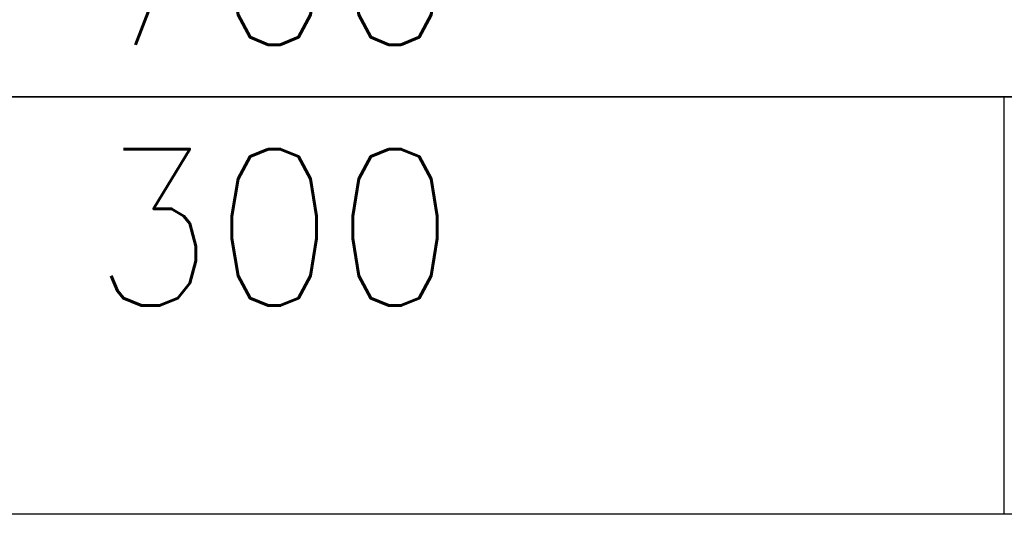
# Model space of a CAD drawing. Header units: millimetres. Extents: x -56303 to -45239, y -20463 to -4540.
# Tile 240 of 256: x -46080 to -46033, y -11351 to -11328. Entities that reach past the tile are written whole.
import ezdxf

# ---------------------------------------------------------------- set-up
doc = ezdxf.new("R2010")
doc.units = ezdxf.units.MM
for name, color, linetype in [('_HVAC_opis', 3, 'Continuous'), ('FLUID-N1', 7, 'Continuous'), ('FLUID-N1-75-DIM', 7, 'Continuous')]:
    doc.layers.add(name, color=color, linetype=linetype)
doc.styles.add('OPIS1', font='ROMANS.SHX', dxfattribs={"width": 0.9})

# ---------------------------------------------------------------- blocks, each defined once
blk = doc.blocks.new('*U1396')
at = {"color": 132, "linetype": 'Continuous', "lineweight": -2}
blk.add_line((-175, -395), (-175, 395), dxfattribs=at)

msp = doc.modelspace()

# ---------------------------------------------------------------- linework, layer by layer
at = {"color": 132, "linetype": 'Continuous', "lineweight": -2}
msp.add_line((-46107.677, -11331.257), (-46028.677, -11331.257), dxfattribs=at)
at = {"layer": '_HVAC_opis', "color": 252}
msp.add_line((-45238.823, -11351.257), (-47714.052, -11351.257), dxfattribs=at)
at = {"layer": 'FLUID-N1', "color": 132, "linetype": 'Continuous'}
msp.add_line((-46033.177, -11351.257), (-46033.177, -11331.257), dxfattribs=at)

# ---------------------------------------------------------------- block references
at = {"layer": 'FLUID-N1', "color": 132, "linetype": 'Continuous', "xscale": 0.1000000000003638, "yscale": 0.1000000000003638, "zscale": 0.1, "rotation": 90}
msp.add_blockref('*U1396', (-46068.177, -11313.757), dxfattribs=at)

# ---------------------------------------------------------------- texts
at = {"layer": 'FLUID-N1-75-DIM', "color": 61, "insert": (-46068.177, -11331.257), "char_height": 7.5, "attachment_point": 5, "style": 'OPIS1'}
msp.add_mtext('700\\P300', dxfattribs=at)

doc.saveas('drawing.dxf')
